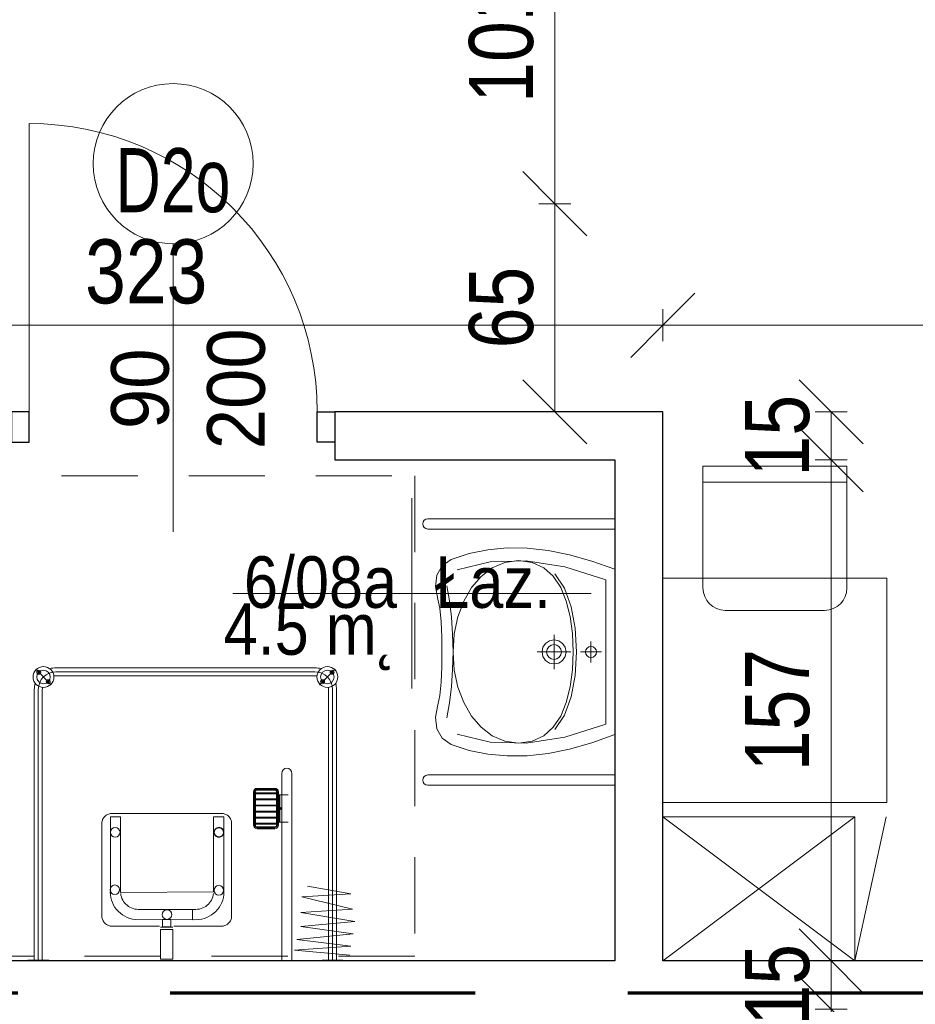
# Model space of a CAD drawing. Header units: centimetres. Extents: x -1631 to 1829, y -257 to 3158.
# Tile 79 of 129: x 664 to 944, y 1002 to 1310. Entities that reach past the tile are written whole.
import ezdxf

# ---------------------------------------------------------------- set-up
doc = ezdxf.new("R2010")
doc.units = ezdxf.units.CM
doc.linetypes.add('Długa kreska', pattern=[142.875, 95.25, -47.625])
doc.linetypes.add('Ponad', pattern=[39.688, 23.813, -15.875])
for name, color, linetype, lineweight in [('A-ANNO-DIMS', 211, 'Continuous', 13), ('A-ANNO-DIMS-100', 211, 'Continuous', 13), ('A-ANNO-NOTE', 131, 'Continuous', 9), ('A-AREA-IDEN', 2, 'Continuous', 13), ('A-DETL', 90, 'Continuous', 9), ('A-DETL-GENF', 92, 'Continuous', 9), ('A-DETL-MEDM', 33, 'Continuous', 13), ('A-DOOR', 31, 'Continuous', 13), ('A-FLOR-OVHD', 1, 'Ponad', 9), ('A-WALL', 113, 'Continuous', 13), ('I-FURN', 30, 'Continuous', 9), ('P-SANR-FIXT', 6, 'Continuous', 9)]:
    doc.layers.add(name, color=color, linetype=linetype, lineweight=lineweight)
doc.styles.add('Arial', font='arial.ttf', dxfattribs={"width": 0.9, "height": 18})
doc.styles.add('Arial Narrow_5', font='ARIALN.TTF', dxfattribs={"height": 20})
doc.styles.add('Arial_1', font='arial.ttf', dxfattribs={"width": 0.7, "height": 20})
doc.styles.add('Arial_11', font='arial.ttf', dxfattribs={"width": 0.85, "height": 23})
doc.dimstyles.new('Diagonal_1_100__0__wewnętrzne', dxfattribs={"dimscale": 30.48, "dimtxt": 20.468619, "dimasz": 0.656168, "dimexe": 0.164042, "dimexo": 0.0625, "dimgap": 0.032808, "dimtad": 1, "dimdec": 0, "dimdsep": 46, "dimtxsty": 'Arial Narrow_5', "dimblk1": 'OBLIQUE', "dimblk2": 'OBLIQUE', "dimsah": 1, "dimcen": 0.09, "dimazin": 0, "dimtfac": 1, "dimtdec": 4, "dimtix": 1, "dimtmove": 0, "dimatfit": 3, "dimfxl": 0.164042, "dimfxlon": 1, "dimtvp": 1, "dimtolj": 1, "dimtzin": 0, "dimarcsym": 2})
doc.dimstyles.new('Diagonal_1_100__0__wewnętrzne_2', dxfattribs={"dimscale": 30.48, "dimtxt": 20.468619, "dimasz": 0.656168, "dimexe": 0.164042, "dimexo": 0.0625, "dimgap": 0.032808, "dimtad": 1, "dimdec": 0, "dimdsep": 46, "dimtxsty": 'Arial Narrow_5', "dimblk1": 'OBLIQUE', "dimblk2": 'OBLIQUE', "dimsah": 1, "dimcen": 0.09, "dimazin": 0, "dimtfac": 1, "dimtdec": 4, "dimtix": 1, "dimtmove": 2, "dimatfit": 3, "dimfxl": 0.164042, "dimfxlon": 1, "dimtvp": 1, "dimtolj": 1, "dimtzin": 0, "dimarcsym": 2})

# ---------------------------------------------------------------- blocks, each defined once
blk = doc.blocks.new('Blat - Blat-V1-6_piętro IV __13_80 m_ - stan projektowany')
at = {"layer": 'I-FURN'}
for p, q in [((70, 70), (0, 70)), ((70, 0), (70, 70)), ((0, 0), (70, 0))]:
    blk.add_line(p, q, dxfattribs=at)
blk = doc.blocks.new('DRZWI 1S - automatyczna etykieta - Drzwi 90 _łazienkowe_-2364283-6_piętro IV __13_80 m_ - stan projektowany')
at = {"layer": 'A-DETL-GENF'}
for p, q in [((-50.5, 2), (-45, 2)), ((-50.5, -7.5), (-50.5, 2)), ((-45, 2), (-45, -7.5)), ((45, 2), (50.5, 2)), ((45, -7.5), (45, 2)), ((50.5, 2), (50.5, -7.5)), ((-45, -7.5), (-50.5, -7.5)), ((50.5, -7.5), (45, -7.5))]:
    blk.add_line(p, q, dxfattribs=at)
at = {"layer": 'A-DETL-MEDM', "lineweight": 25}
for p, q in [((-50.5, -7.5), (-50.5, 2)), ((-50.5, 2), (-45, 2)), ((-45, 2), (-45, -7.5)), ((45, 2), (45, -7.5)), ((50.5, 2), (45, 2)), ((50.5, -7.5), (50.5, 2)), ((-45, -7.5), (-50.5, -7.5)), ((45, -7.5), (50.5, -7.5))]:
    blk.add_line(p, q, dxfattribs=at)
at = {"layer": 'A-DOOR'}
blk.add_line((45, -7.5), (45, -97.5), dxfattribs=at)
blk.add_arc((45, -7.5), 90, 180, 270, dxfattribs=at)
blk = doc.blocks.new('brodzik natryskowy dla N - Type 1-2359079-6_piętro IV __13_80 m_ - stan projektowany')
at = {"layer": 'P-SANR-FIXT'}
for p, q in [((-42.55, -7.8), (-42.55, -7.5)), ((-36.05, -7.8), (-42.55, -7.8)), ((-40.55, -7.8), (-40.55, -92.3)), ((-39.3, -7.5), (-39.3, -92.3)), ((-38.05, -7.8), (-38.05, -92.3)), ((-36.05, -7.5), (-36.05, -7.8)), ((-26.61, -7.7), (-26.61, -66.1)), ((-23.41, -66.1), (-23.41, -7.7)), ((14.45, -8.02), (10.54, -8.02)), ((10.54, -8.02), (10.54, -17.29)), ((14.45, -8.02), (14.45, -17.29)), ((49.36, -7.8), (49.36, -7.5)), ((55.86, -7.8), (49.36, -7.8)), ((51.36, -7.8), (51.36, -92.3)), ((52.61, -7.5), (52.61, -92.5)), ((53.86, -7.8), (53.86, -92.3)), ((55.86, -7.5), (55.86, -7.8)), ((-27.37, -10.89), (-44.99, -12.17)), ((-44.99, -12.17), (-28.14, -14.21)), ((-44.73, -9.36), (-27.37, -10.89)), ((-28.14, -14.21), (-45.75, -16)), ((-29.41, -18.3), (-46.26, -19.83)), ((-45.75, -16), (-29.41, -18.3)), ((-5.39, -18.45), (-5.66, -18.53)), ((-5.12, -18.4), (-5.39, -18.45)), ((-4.84, -18.38), (-5.12, -18.4)), ((10.32, -18.38), (-4.84, -18.38)), ((10.54, -17.29), (14.45, -17.29)), ((14.44, -18.04), (10.55, -18.01)), ((13.8, -18.17), (11.19, -18.17)), ((11.19, -18.17), (11.19, -20.44)), ((13.8, -20.44), (13.8, -18.17)), ((30.14, -18.38), (14.73, -18.38)), ((30.36, -18.45), (30.1, -18.4)), ((30.62, -18.53), (30.14, -18.38)), ((-46.26, -19.83), (-29.41, -22.64)), ((-7.7, -20.78), (-7.74, -21.05)), ((-7.74, -21.05), (-7.74, -50.59)), ((-7.62, -20.51), (-7.7, -20.78)), ((-7.51, -20.25), (-7.62, -20.51)), ((-7.38, -20), (-7.51, -20.25)), ((-7.23, -19.75), (-7.38, -20)), ((-7.05, -19.52), (-7.23, -19.75)), ((-6.85, -19.31), (-7.05, -19.52)), ((-6.64, -19.11), (-6.85, -19.31)), ((-6.41, -18.93), (-6.64, -19.11)), ((-6.17, -18.77), (-6.41, -18.93)), ((-5.92, -18.64), (-6.17, -18.77)), ((-5.66, -18.53), (-5.92, -18.64)), ((-1.53, -21.88), (-0.81, -21.45)), ((-0.81, -21.45), (-0.05, -21.08)), ((-0.05, -21.08), (0.75, -20.79)), ((0.75, -20.79), (1.58, -20.57)), ((1.58, -20.57), (2.44, -20.44)), ((2.44, -20.44), (4.41, -20.39)), ((22.33, -20.44), (3.78, -20.39)), ((4.41, -20.39), (4.41, -23.62)), ((11.19, -20.44), (13.8, -20.44)), ((23.2, -20.57), (22.33, -20.44)), ((24.03, -20.79), (23.2, -20.57)), ((24.83, -21.08), (24.03, -20.79)), ((25.59, -21.45), (24.83, -21.08)), ((26.31, -21.88), (25.59, -21.45)), ((30.87, -18.64), (30.62, -18.53)), ((31.12, -18.78), (30.87, -18.64)), ((31.36, -18.94), (31.12, -18.78)), ((31.59, -19.12), (31.36, -18.94)), ((31.81, -19.32), (31.59, -19.12)), ((32.01, -19.54), (31.81, -19.32)), ((32.19, -19.77), (32.01, -19.54)), ((32.35, -20.02), (32.19, -19.77)), ((32.49, -20.27), (32.35, -20.02)), ((32.6, -20.54), (32.49, -20.27)), ((32.68, -20.81), (32.6, -20.54)), ((32.74, -21.08), (32.68, -20.81)), ((32.74, -21.36), (32.74, -21.08)), ((32.74, -50.88), (32.74, -21.36)), ((-29.41, -22.64), (-45.5, -23.66)), ((-45.5, -23.66), (-29.67, -27.5)), ((-4.32, -24.95), (-3.88, -24.24)), ((-3.88, -24.24), (-3.38, -23.57)), ((-3.38, -23.57), (-2.82, -22.95)), ((-2.82, -22.95), (-2.2, -22.39)), ((-2.2, -22.39), (-1.53, -21.88)), ((0.31, -24.56), (-0.12, -24.88)), ((0.76, -24.29), (0.31, -24.56)), ((1.25, -24.05), (0.76, -24.29)), ((1.76, -23.86), (1.25, -24.05)), ((2.29, -23.73), (1.76, -23.86)), ((2.84, -23.64), (2.29, -23.73)), ((3.4, -23.61), (2.84, -23.64)), ((4.41, -23.62), (3.4, -23.61)), ((3.78, -23.62), (21.37, -23.62)), ((21.37, -23.62), (21.94, -23.64)), ((21.94, -23.64), (22.49, -23.73)), ((22.49, -23.73), (23.02, -23.86)), ((23.02, -23.86), (23.53, -24.05)), ((23.53, -24.05), (24.01, -24.29)), ((24.01, -24.29), (24.47, -24.56)), ((24.47, -24.56), (24.89, -24.88)), ((26.98, -22.39), (26.31, -21.88)), ((27.59, -22.95), (26.98, -22.39)), ((28.16, -23.57), (27.59, -22.95)), ((28.66, -24.24), (28.16, -23.57)), ((29.09, -24.95), (28.66, -24.24)), ((-29.67, -27.5), (-44.99, -28.52)), ((-5.32, -28.21), (-5.19, -27.35)), ((-5.19, -27.35), (-4.98, -26.51)), ((-4.98, -26.51), (-4.68, -25.72)), ((-4.68, -25.72), (-4.32, -24.95)), ((-1.89, -27.51), (-2.03, -28.05)), ((-1.71, -27.01), (-1.89, -27.51)), ((-1.47, -26.52), (-1.71, -27.01)), ((-1.19, -26.06), (-1.47, -26.52)), ((-0.87, -25.64), (-1.19, -26.06)), ((-0.51, -25.24), (-0.87, -25.64)), ((-0.12, -24.88), (-0.51, -25.24)), ((24.89, -24.88), (25.29, -25.24)), ((25.29, -25.24), (25.65, -25.64)), ((25.65, -25.64), (25.96, -26.06)), ((25.96, -26.06), (26.24, -26.52)), ((26.24, -26.52), (26.48, -27.01)), ((26.48, -27.01), (26.66, -27.51)), ((26.66, -27.51), (26.8, -28.05)), ((29.46, -25.72), (29.09, -24.95)), ((29.75, -26.51), (29.46, -25.72)), ((29.97, -27.35), (29.75, -26.51)), ((30.1, -28.21), (29.97, -27.35)), ((-44.99, -28.52), (-31.46, -30.82)), ((-5.37, -29.1), (-5.32, -28.21)), ((-5.29, -52.53), (-5.37, -29.1)), ((26.92, -28.93), (-2.15, -29.13)), ((-2.15, -29.13), (-2.15, -52.53)), ((-2.03, -28.05), (-2.11, -28.6)), ((26.8, -28.05), (26.88, -28.6)), ((26.92, -52.53), (26.92, -28.93)), ((30.07, -29.13), (30.07, -52.53)), ((30.15, -29.1), (30.1, -28.21)), ((-21.31, -48.8), (-15.71, -48.8)), ((-21.31, -49.1), (-15.71, -49.1)), ((-5.23, -47.5), (-5.24, -47.65)), ((-5.24, -47.65), (-5.23, -47.79)), ((-5.21, -47.35), (-5.23, -47.5)), ((-5.23, -47.79), (-5.21, -47.94)), ((-5.18, -47.21), (-5.21, -47.35)), ((-5.21, -47.94), (-5.18, -48.08)), ((-5.13, -47.08), (-5.18, -47.21)), ((-5.18, -48.08), (-5.13, -48.21)), ((-5.07, -46.95), (-5.13, -47.08)), ((-5.13, -48.21), (-5.07, -48.34)), ((-4.99, -46.83), (-5.07, -46.95)), ((-5.07, -48.34), (-4.99, -48.46)), ((-4.91, -46.71), (-4.99, -46.83)), ((-4.99, -48.46), (-4.91, -48.58)), ((-4.81, -46.61), (-4.91, -46.71)), ((-4.91, -48.58), (-4.81, -48.68)), ((-4.71, -46.52), (-4.81, -46.61)), ((-4.81, -48.68), (-4.71, -48.77)), ((-4.6, -46.43), (-4.71, -46.52)), ((-4.71, -48.77), (-4.6, -48.86)), ((-4.48, -46.36), (-4.6, -46.43)), ((-4.6, -48.86), (-4.48, -48.93)), ((-4.35, -46.3), (-4.48, -46.36)), ((-4.48, -48.93), (-4.35, -48.99)), ((-4.21, -46.25), (-4.35, -46.3)), ((-4.35, -48.99), (-4.21, -49.04)), ((-4.07, -46.21), (-4.21, -46.25)), ((-4.21, -49.04), (-4.07, -49.08)), ((-3.93, -46.19), (-4.07, -46.21)), ((-4.07, -49.08), (-3.93, -49.1)), ((-3.78, -46.18), (-3.93, -46.19)), ((-3.93, -49.1), (-3.78, -49.11)), ((-3.78, -49.11), (-3.63, -49.1)), ((-3.48, -46.21), (-3.63, -46.19)), ((-3.63, -49.1), (-3.48, -49.08)), ((-3.34, -46.25), (-3.48, -46.21)), ((-3.48, -49.08), (-3.34, -49.04)), ((-3.21, -46.3), (-3.34, -46.25)), ((-3.34, -49.04), (-3.21, -48.99)), ((-3.08, -46.36), (-3.21, -46.3)), ((-3.21, -48.99), (-3.08, -48.93)), ((-2.96, -46.43), (-3.08, -46.36)), ((-3.08, -48.93), (-2.96, -48.86)), ((-2.85, -46.52), (-2.96, -46.43)), ((-2.96, -48.86), (-2.85, -48.77)), ((-2.74, -46.61), (-2.85, -46.52)), ((-2.85, -48.77), (-2.74, -48.68)), ((-2.65, -46.71), (-2.74, -46.61)), ((-2.74, -48.68), (-2.65, -48.58)), ((-2.56, -46.83), (-2.65, -46.71)), ((-2.65, -48.58), (-2.56, -48.46)), ((-2.49, -46.95), (-2.56, -46.83)), ((-2.56, -48.46), (-2.49, -48.34)), ((-2.43, -47.08), (-2.49, -46.95)), ((-2.49, -48.34), (-2.43, -48.21)), ((-2.38, -47.21), (-2.43, -47.08)), ((-2.43, -48.21), (-2.38, -48.08)), ((-2.34, -47.35), (-2.38, -47.21)), ((-2.38, -48.08), (-2.34, -47.94)), ((-2.32, -47.5), (-2.34, -47.35)), ((-2.34, -47.94), (-2.32, -47.79)), ((-2.31, -47.65), (-2.32, -47.5)), ((-2.32, -47.79), (-2.31, -47.65)), ((-22.41, -50.85), (-25.41, -50.85)), ((-22.81, -59.35), (-22.81, -50.85)), ((-22.61, -59.35), (-22.61, -50.85)), ((-22.41, -60.3), (-22.41, -49.9)), ((-22.11, -60.3), (-22.11, -49.9)), ((-21.81, -60.3), (-21.81, -49.9)), ((-21.81, -50.2), (-15.21, -50.2)), ((-21.81, -50.5), (-15.21, -50.5)), ((-21.81, -52.1), (-15.21, -52.1)), ((-21.31, -49.4), (-15.71, -49.4)), ((-15.21, -49.9), (-15.21, -60.3)), ((-14.91, -49.9), (-14.91, -60.3)), ((-14.61, -49.9), (-14.61, -60.3)), ((-7.74, -50.59), (-7.74, -50.87)), ((-7.74, -50.87), (-7.7, -51.14)), ((-7.7, -51.14), (-7.62, -51.41)), ((-7.62, -51.41), (-7.52, -51.68)), ((-7.52, -51.68), (-7.4, -51.93)), ((-7.4, -51.93), (-7.25, -52.17)), ((-7.25, -52.17), (-7.07, -52.4)), ((32.05, -52.43), (32.22, -52.21)), ((32.22, -52.21), (32.38, -51.96)), ((32.38, -51.96), (32.51, -51.71)), ((32.51, -51.71), (32.61, -51.44)), ((32.61, -51.44), (32.69, -51.17)), ((32.69, -51.17), (32.74, -50.88)), ((-21.81, -52.4), (-15.21, -52.4)), ((-21.81, -54), (-15.21, -54)), ((-21.81, -54.3), (-15.21, -54.3)), ((-7.07, -52.4), (-6.88, -52.61)), ((-6.88, -52.61), (-6.67, -52.81)), ((-6.67, -52.81), (-6.44, -52.99)), ((-6.44, -52.99), (-6.2, -53.14)), ((-6.2, -53.14), (-5.95, -53.27)), ((-5.95, -53.27), (-5.69, -53.38)), ((-5.69, -53.38), (-5.41, -53.46)), ((-5.41, -53.46), (-5.13, -53.51)), ((-2.15, -52.53), (-5.29, -52.53)), ((-5.13, -53.51), (29.82, -53.51)), ((26.92, -52.53), (30.07, -52.53)), ((29.82, -53.51), (30.1, -53.51)), ((30.1, -53.51), (30.38, -53.46)), ((30.38, -53.46), (30.65, -53.39)), ((30.65, -53.39), (30.92, -53.28)), ((30.92, -53.28), (31.17, -53.16)), ((31.17, -53.16), (31.41, -53.01)), ((31.41, -53.01), (31.64, -52.84)), ((31.64, -52.84), (31.85, -52.64)), ((31.85, -52.64), (32.05, -52.43)), ((-21.81, -55.9), (-15.21, -55.9)), ((-21.81, -56.2), (-15.21, -56.2)), ((-21.81, -57.8), (-15.21, -57.8)), ((-21.81, -58.1), (-15.21, -58.1)), ((-22.41, -59.35), (-25.41, -59.35)), ((-21.81, -59.7), (-15.21, -59.7)), ((-21.81, -60), (-15.21, -60)), ((-15.71, -60.8), (-21.31, -60.8)), ((-15.71, -61.1), (-21.31, -61.1)), ((-15.71, -61.4), (-21.31, -61.4)), ((-35.25, -93.75), (-40.13, -98.63)), ((48.56, -93.75), (53.43, -98.63)), ((47.11, -96.55), (-33.8, -96.55)), ((-33.8, -97.8), (47.11, -97.8)), ((47.11, -99.05), (-33.8, -99.05))]:
    blk.add_line(p, q, dxfattribs=at)
for centre, radius in [((12.42, -22), 1.5), ((-3.77, -29.55), 1.5), ((28.71, -29.74), 1.5), ((-3.85, -47.74), 1.5), ((28.59, -47.68), 1.5), ((-37.69, -96.19), 3.25), ((-37.69, -96.19), 2.1), ((-36.21, -94.7), 0.62), ((-36.21, -94.7), 0.32), ((51, -96.19), 3.25), ((49.51, -94.7), 0.62), ((51, -96.19), 2.1), ((49.51, -94.7), 0.32), ((-39.18, -97.67), 0.62), ((-39.18, -97.67), 0.32), ((52.48, -97.67), 0.62), ((52.48, -97.67), 0.32)]:
    blk.add_circle(centre, radius, dxfattribs=at)
for centre, radius, start, end in [((-21.31, -49.9), 1.1, 90, 180), ((-21.31, -49.9), 0.8, 90, 180), ((-15.71, -49.9), 1.1, 360, 90), ((-15.71, -49.9), 0.8, 360, 90), ((-21.31, -49.9), 0.5, 90, 180), ((-15.71, -49.9), 0.5, 360, 90), ((-21.31, -60.3), 1.1, 180, 270), ((-21.31, -60.3), 0.8, 180, 270), ((-21.31, -60.3), 0.5, 180, 270), ((-15.71, -60.3), 0.5, 270, 360), ((-15.71, -60.3), 0.8, 270, 360), ((-15.71, -60.3), 1.1, 270, 360), ((-25.01, -66.1), 1.6, 180, 360), ((-33.8, -92.3), 6.75, 180, 196.4965), ((-33.8, -92.3), 5.5, 180, 270), ((-33.8, -92.3), 4.25, 180, 188.8511), ((47.11, -92.3), 5.5, 270, 360), ((47.11, -92.3), 4.25, 351.1489, 360), ((47.11, -92.3), 6.75, 343.5035, 360), ((-33.8, -92.3), 4.25, 261.1489, 270), ((47.11, -92.3), 4.25, 270, 278.8511), ((-33.8, -92.3), 6.75, 253.5035, 270), ((47.11, -92.3), 6.75, 270, 286.4965)]:
    blk.add_arc(centre, radius, start, end, dxfattribs=at)
blk.add_ellipse((-23.14, -55.1), major_axis=(0, 0.325), ratio=0.224951, dxfattribs=at)
blk = doc.blocks.new('umywalka dla N_65x56 koło - Type 1-2359175-6_piętro IV __13_80 m_ - stan projektowany')
at = {"layer": 'P-SANR-FIXT'}
for p, q in [((-29.1, -65.9), (-29.1, -7.5)), ((-25.9, -65.9), (-25.9, -7.5)), ((-15.89, -14.7), (-13.31, -7.5)), ((38.31, -7.5), (40.89, -14.7)), ((50.9, -65.9), (50.9, -7.5)), ((54.1, -7.5), (54.1, -65.9)), ((-14.09, -23.15), (-10.01, -10.3)), ((-10.01, -10.3), (12.5, -10.3)), ((12.5, -10.3), (35.01, -10.3)), ((12.5, -18.23), (12.5, -11.72)), ((35.01, -10.3), (39.09, -23.15)), ((-17.85, -21.67), (-15.89, -14.7)), ((15.75, -14.98), (9.25, -14.98)), ((10.89, -14.3), (10.75, -14.98)), ((10.75, -14.98), (10.89, -15.66)), ((11.26, -13.74), (10.89, -14.3)), ((11.82, -13.36), (11.26, -13.74)), ((12.5, -13.22), (11.82, -13.36)), ((13.18, -13.36), (12.5, -13.22)), ((13.74, -13.74), (13.18, -13.36)), ((14.11, -14.3), (13.74, -13.74)), ((14.25, -14.98), (14.11, -14.3)), ((14.11, -15.66), (14.25, -14.98)), ((40.89, -14.7), (42.85, -21.67)), ((10.89, -15.66), (11.26, -16.21)), ((11.26, -16.21), (11.82, -16.59)), ((11.82, -16.59), (12.5, -16.73)), ((12.5, -16.73), (13.18, -16.59)), ((13.18, -16.59), (13.74, -16.21)), ((13.74, -16.21), (14.11, -15.66)), ((-1.64, -21.13), (-7.38, -23.21)), ((-3.39, -22.67), (1.45, -21.46)), ((5.06, -19.92), (-1.64, -21.13)), ((1.45, -21.46), (6.76, -20.76)), ((12.43, -19.54), (5.06, -19.92)), ((6.76, -20.76), (12.43, -20.54)), ((19.81, -19.92), (12.43, -19.54)), ((12.43, -20.54), (18.1, -20.76)), ((12.5, -31.76), (12.5, -21.26)), ((18.1, -20.76), (23.42, -21.46)), ((26.51, -21.13), (19.81, -19.92)), ((23.42, -21.46), (28.26, -22.67)), ((32.25, -23.21), (26.51, -21.13)), ((-19.18, -28.39), (-17.85, -21.67)), ((-15.95, -35.24), (-14.09, -23.15)), ((-7.38, -23.21), (-11.89, -26.24)), ((-11.14, -26.76), (-7.63, -24.42)), ((-7.63, -24.42), (-3.39, -22.67)), ((9.85, -23.86), (9.04, -25.06)), ((11.04, -23.06), (9.85, -23.86)), ((11.61, -24.39), (10.87, -24.89)), ((12.5, -22.76), (11.04, -23.06)), ((12.5, -24.21), (11.61, -24.39)), ((13.96, -23.06), (12.5, -22.76)), ((13.39, -24.39), (12.5, -24.21)), ((14.13, -24.89), (13.39, -24.39)), ((15.15, -23.86), (13.96, -23.06)), ((15.96, -25.06), (15.15, -23.86)), ((28.26, -22.67), (32.5, -24.42)), ((36.76, -26.24), (32.25, -23.21)), ((32.5, -24.42), (36.01, -26.76)), ((39.09, -23.15), (40.95, -35.24)), ((42.85, -21.67), (44.18, -28.39)), ((-13.8, -29.72), (-11.14, -26.76)), ((7.16, -26.51), (17.84, -26.51)), ((9.04, -25.06), (8.75, -26.51)), ((8.75, -26.51), (9.04, -27.97)), ((10.38, -25.62), (10.2, -26.51)), ((10.2, -26.51), (10.38, -27.41)), ((10.87, -24.89), (10.38, -25.62)), ((10.38, -27.41), (10.87, -28.14)), ((14.62, -25.62), (14.13, -24.89)), ((14.13, -28.14), (14.62, -27.41)), ((14.8, -26.51), (14.62, -25.62)), ((14.62, -27.41), (14.8, -26.51)), ((16.25, -26.51), (15.96, -25.06)), ((15.96, -27.97), (16.25, -26.51)), ((36.01, -26.76), (38.67, -29.72)), ((-19.89, -34.88), (-19.18, -28.39)), ((-15.49, -33.33), (-13.8, -29.72)), ((9.04, -27.97), (9.85, -29.16)), ((9.85, -29.16), (11.04, -29.97)), ((10.87, -28.14), (11.61, -28.63)), ((11.04, -29.97), (12.5, -30.26)), ((11.61, -28.63), (12.5, -28.81)), ((12.5, -28.81), (13.39, -28.63)), ((12.5, -30.26), (13.96, -29.97)), ((13.39, -28.63), (14.13, -28.14)), ((13.96, -29.97), (15.15, -29.16)), ((15.15, -29.16), (15.96, -27.97)), ((38.67, -29.72), (40.36, -33.33)), ((44.18, -28.39), (44.89, -34.88)), ((-16.08, -37.64), (-15.49, -33.33)), ((40.36, -33.33), (40.95, -37.64)), ((-19.97, -41.14), (-19.89, -34.88)), ((-15.64, -46.48), (-15.95, -35.24)), ((40.95, -35.24), (40.64, -46.48)), ((44.89, -34.88), (44.97, -41.14)), ((-15.49, -41.92), (-16.08, -37.64)), ((40.95, -37.64), (40.36, -41.92)), ((-19.42, -47.19), (-19.97, -41.14)), ((-13.79, -45.83), (-15.49, -41.92)), ((40.36, -41.92), (38.68, -45.83)), ((44.97, -41.14), (44.42, -47.19)), ((-11.11, -49.31), (-13.79, -45.83)), ((38.68, -45.83), (36.03, -49.31)), ((-18.22, -53.01), (-19.42, -47.19)), ((-13.17, -56.78), (-15.64, -46.48)), ((40.64, -46.48), (38.17, -56.78)), ((44.42, -47.19), (43.22, -53.01)), ((-7.59, -52.29), (-11.11, -49.31)), ((36.03, -49.31), (32.54, -52.29)), ((-16.38, -58.62), (-18.22, -53.01)), ((-3.33, -54.72), (-7.59, -52.29)), ((1.52, -56.54), (-3.33, -54.72)), ((28.31, -54.72), (23.49, -56.54)), ((32.54, -52.29), (28.31, -54.72)), ((43.22, -53.01), (41.38, -58.62)), ((6.84, -57.67), (1.52, -56.54)), ((1.64, -58.58), (6.99, -58.24)), ((12.52, -58.06), (6.84, -57.67)), ((6.99, -58.24), (12.48, -58.02)), ((12.48, -58.02), (17.98, -58.24)), ((18.18, -57.67), (12.52, -58.06)), ((17.98, -58.24), (23.33, -58.58)), ((23.49, -56.54), (18.18, -57.67)), ((-14.43, -61.47), (-16.38, -58.62)), ((-11.49, -63.08), (-14.43, -61.47)), ((-8.14, -60.01), (-3.44, -59.13)), ((-3.44, -59.13), (1.64, -58.58)), ((23.33, -58.58), (28.41, -59.13)), ((28.41, -59.13), (33.11, -60.01)), ((39.43, -61.47), (36.49, -63.08)), ((41.38, -58.62), (39.43, -61.47)), ((-7.9, -63.51), (-11.49, -63.08)), ((-3.96, -62.78), (-7.9, -63.51)), ((-1.14, -62.22), (-3.96, -62.78)), ((3.08, -61.79), (-1.14, -62.22)), ((7.9, -61.54), (3.08, -61.79)), ((12.5, -61.51), (7.9, -61.54)), ((17.1, -61.54), (12.5, -61.51)), ((21.92, -61.79), (17.1, -61.54)), ((26.14, -62.22), (21.92, -61.79)), ((28.96, -62.78), (26.14, -62.22)), ((32.9, -63.51), (28.96, -62.78)), ((36.49, -63.08), (32.9, -63.51))]:
    blk.add_line(p, q, dxfattribs=at)
for centre in [(-27.5, -65.9), (52.5, -65.9)]:
    blk.add_arc(centre, 1.6, 180, 0, dxfattribs=at)
blk = doc.blocks.new('krzesło - krzesło-823058-6_piętro IV __13_80 m_ - stan projektowany')
at = {"layer": 'I-FURN'}
for p, q in [((-22.5, 22.5), (-22.5, -15.5)), ((22.5, 22.5), (-22.5, 22.5)), ((22.5, -15.5), (22.5, 22.5)), ((22.5, 17.5), (-22.5, 17.5)), ((-15.5, -22.5), (15.5, -22.5))]:
    blk.add_line(p, q, dxfattribs=at)
for centre, start, end in [((-15.5, -15.5), 180, 270), ((15.5, -15.5), 270, 0)]:
    blk.add_arc(centre, 7, start, end, dxfattribs=at)
blk = doc.blocks.new('szafka szatniowa - szafki bez siedziska-1348991-6_piętro IV __13_80 m_ - stan projektowany')
at = {"layer": 'I-FURN'}
for p, q in [((22.5, 0), (-22.5, -60)), ((22.5, -60), (-22.5, 0)), ((22.5, -60), (22.5, 0)), ((-22.5, -60), (22.5, -69.71)), ((-22.5, -60), (22.5, -60))]:
    blk.add_line(p, q, dxfattribs=at)
blk = doc.blocks.new('DIMBLOCK62-6_piętro IV __13_80 m_ - stan projektowany')
at = {"layer": 'A-ANNO-DIMS-100', "transparency": 16777216}
for p, q in [((917.9, 1000.83), (907.9, 1010.83)), ((912.9, 1000.83), (922.9, 1000.83)), ((917.9, 1000.83), (912.9, 1000.83)), ((917.9, 800.83), (917.9, 1000.83)), ((917.9, 1000.83), (927.9, 990.83)), ((917.9, 800.83), (907.9, 810.83)), ((912.9, 800.83), (922.9, 800.83)), ((917.9, 800.83), (912.9, 800.83)), ((917.9, 800.83), (927.9, 790.83))]:
    blk.add_line(p, q, dxfattribs=at)
at = {"layer": 'A-ANNO-DIMS-100', "color": 0, "transparency": 16777216, "insert": (891.05, 901.47), "char_height": 20, "width": 45.6158, "attachment_point": 1, "rotation": 90, "line_spacing_factor": 0.974696, "style": 'Arial Narrow_5'}
blk.add_mtext('200', dxfattribs=at)
blk = doc.blocks.new('_Oblique')
at = {"color": 0, "linetype": 'ByBlock', "lineweight": -2}
blk.add_line((-0.5, -0.5), (0.5, 0.5), dxfattribs=at)
blk = doc.blocks.new('DIMBLOCK63-6_piętro IV __13_80 m_ - stan projektowany')
at = {"layer": 'A-ANNO-DIMS-100', "transparency": 16777216}
for p, q in [((917.9, 1015.83), (907.9, 1025.83)), ((912.9, 1015.83), (922.9, 1015.83)), ((917.9, 1015.83), (912.9, 1015.83)), ((917.9, 1000.83), (917.9, 1015.83)), ((917.9, 1015.83), (927.9, 1005.83)), ((917.9, 1000.83), (907.9, 1010.83)), ((912.9, 1000.83), (922.9, 1000.83)), ((917.9, 1000.83), (912.9, 1000.83)), ((917.9, 1000.83), (927.9, 990.83))]:
    blk.add_line(p, q, dxfattribs=at)
at = {"layer": 'A-ANNO-DIMS-100', "color": 0, "transparency": 16777216, "insert": (891.05, 995.65), "char_height": 20, "width": 30.4105, "attachment_point": 1, "rotation": 90, "line_spacing_factor": 0.974696, "style": 'Arial Narrow_5'}
blk.add_mtext('15', dxfattribs=at)
blk = doc.blocks.new('DIMBLOCK64-6_piętro IV __13_80 m_ - stan projektowany')
at = {"layer": 'A-ANNO-DIMS-100', "transparency": 16777216}
for p, q in [((917.9, 1172.33), (907.9, 1182.33)), ((912.9, 1172.33), (922.9, 1172.33)), ((917.9, 1172.33), (912.9, 1172.33)), ((917.9, 1015.83), (917.9, 1172.33)), ((917.9, 1172.33), (927.9, 1162.33)), ((917.9, 1015.83), (907.9, 1025.83)), ((912.9, 1015.83), (922.9, 1015.83)), ((917.9, 1015.83), (912.9, 1015.83)), ((917.9, 1015.83), (927.9, 1005.83))]:
    blk.add_line(p, q, dxfattribs=at)
at = {"layer": 'A-ANNO-DIMS-100', "color": 0, "transparency": 16777216, "insert": (891.05, 1075.07), "char_height": 20, "width": 45.6158, "attachment_point": 1, "rotation": 90, "line_spacing_factor": 0.974696, "style": 'Arial Narrow_5'}
blk.add_mtext('157', dxfattribs=at)
blk = doc.blocks.new('DIMBLOCK65-6_piętro IV __13_80 m_ - stan projektowany')
at = {"layer": 'A-ANNO-DIMS-100', "transparency": 16777216}
for p, q in [((917.9, 1187.33), (907.9, 1197.33)), ((912.9, 1187.33), (922.9, 1187.33)), ((917.9, 1187.33), (912.9, 1187.33)), ((917.9, 1172.33), (917.9, 1187.33)), ((917.9, 1187.33), (927.9, 1177.33)), ((917.9, 1172.33), (907.9, 1182.33)), ((912.9, 1172.33), (922.9, 1172.33)), ((917.9, 1172.33), (912.9, 1172.33)), ((917.9, 1172.33), (927.9, 1162.33))]:
    blk.add_line(p, q, dxfattribs=at)
at = {"layer": 'A-ANNO-DIMS-100', "color": 0, "transparency": 16777216, "insert": (891.05, 1167.15), "char_height": 20, "width": 30.4105, "attachment_point": 1, "rotation": 90, "line_spacing_factor": 0.974696, "style": 'Arial Narrow_5'}
blk.add_mtext('15', dxfattribs=at)
blk = doc.blocks.new('DIMBLOCK71-6_piętro IV __13_80 m_ - stan projektowany')
at = {"layer": 'A-ANNO-DIMS-100', "transparency": 16777216}
for p, q in [((831.65, 1252.33), (821.65, 1262.33)), ((826.65, 1252.33), (836.65, 1252.33)), ((831.65, 1252.33), (826.65, 1252.33)), ((831.65, 1187.33), (831.65, 1252.33)), ((831.65, 1252.33), (841.65, 1242.33)), ((831.65, 1187.33), (821.65, 1197.33)), ((826.65, 1187.33), (836.65, 1187.33)), ((831.65, 1187.33), (826.65, 1187.33)), ((831.65, 1187.33), (841.65, 1177.33))]:
    blk.add_line(p, q, dxfattribs=at)
at = {"layer": 'A-ANNO-DIMS-100', "color": 0, "transparency": 16777216, "insert": (804.8, 1207.15), "char_height": 20, "width": 30.4105, "attachment_point": 1, "rotation": 90, "line_spacing_factor": 0.974696, "style": 'Arial Narrow_5'}
blk.add_mtext('65', dxfattribs=at)
blk = doc.blocks.new('DIMBLOCK72-6_piętro IV __13_80 m_ - stan projektowany')
at = {"layer": 'A-ANNO-DIMS-100', "transparency": 16777216}
for p, q in [((831.65, 1353.33), (821.65, 1363.33)), ((826.65, 1353.33), (836.65, 1353.33)), ((831.65, 1353.33), (826.65, 1353.33)), ((831.65, 1252.33), (831.65, 1353.33)), ((831.65, 1353.33), (841.65, 1343.33)), ((831.65, 1252.33), (821.65, 1262.33)), ((826.65, 1252.33), (836.65, 1252.33)), ((831.65, 1252.33), (826.65, 1252.33)), ((831.65, 1252.33), (841.65, 1242.33))]:
    blk.add_line(p, q, dxfattribs=at)
at = {"layer": 'A-ANNO-DIMS-100', "color": 0, "transparency": 16777216, "insert": (804.8, 1283.82), "char_height": 20, "width": 45.6158, "attachment_point": 1, "rotation": 90, "line_spacing_factor": 0.974696, "style": 'Arial Narrow_5'}
blk.add_mtext('101', dxfattribs=at)
blk = doc.blocks.new('DIMBLOCK105-6_piętro IV __13_80 m_ - stan projektowany')
at = {"layer": 'A-ANNO-DIMS-100', "transparency": 16777216}
for p, q in [((865.38, 1214.34), (875.38, 1224.34)), ((1192.38, 1214.34), (1202.38, 1224.34)), ((865.38, 1209.34), (865.38, 1219.34)), ((1192.38, 1209.34), (1192.38, 1219.34)), ((865.38, 1214.34), (855.38, 1204.34)), ((1192.38, 1214.34), (865.38, 1214.34)), ((865.38, 1214.34), (865.38, 1209.34)), ((1192.38, 1214.34), (1182.38, 1204.34)), ((1192.38, 1214.34), (1192.38, 1209.34))]:
    blk.add_line(p, q, dxfattribs=at)
at = {"layer": 'A-ANNO-DIMS-100', "color": 0, "transparency": 16777216, "insert": (975.42, 1241.19), "char_height": 20, "width": 45.6158, "attachment_point": 1, "line_spacing_factor": 0.974696, "style": 'Arial Narrow_5'}
blk.add_mtext('327', dxfattribs=at)
blk = doc.blocks.new('DIMBLOCK106-6_piętro IV __13_80 m_ - stan projektowany')
at = {"layer": 'A-ANNO-DIMS-100', "transparency": 16777216}
for p, q in [((542.38, 1214.34), (552.38, 1224.34)), ((865.38, 1214.34), (875.38, 1224.34)), ((542.38, 1209.34), (542.38, 1219.34)), ((865.38, 1209.34), (865.38, 1219.34)), ((542.38, 1214.34), (532.38, 1204.34)), ((865.38, 1214.34), (542.38, 1214.34)), ((542.38, 1214.34), (542.38, 1209.34)), ((865.38, 1214.34), (855.38, 1204.34)), ((865.38, 1214.34), (865.38, 1209.34))]:
    blk.add_line(p, q, dxfattribs=at)
at = {"layer": 'A-ANNO-DIMS-100', "color": 0, "transparency": 16777216, "insert": (684.87, 1241.19), "char_height": 20, "width": 45.6158, "attachment_point": 1, "line_spacing_factor": 0.974696, "style": 'Arial Narrow_5'}
blk.add_mtext('323', dxfattribs=at)
blk = doc.blocks.new('METKA_POMIESZCZENIA2 - Rozbudowana krótka - bez ramki-2403173-6_piętro IV __13_80 m_ - stan projektowany')
at = {"layer": 'A-AREA-IDEN'}
for p, q in [((0, 0.425), (0, 0)), ((0.0976, 0), (-0.8, 0)), ((-0.8, 0), (0.8, 0)), ((0, 0), (0, -0.425))]:
    blk.add_line(p, q, dxfattribs=at)

msp = doc.modelspace()

# ---------------------------------------------------------------- linework, layer by layer
at = {"layer": 'A-ANNO-NOTE', "lineweight": 13}
msp.add_line((712.38, 1149.83), (712.38, 1239.83), dxfattribs=at)
msp.add_line((712.38, 1149.83), (712.38, 1239.83), dxfattribs=at)
msp.add_circle((712.38, 1264.83), 25, dxfattribs=at)
at = {"layer": 'A-DETL', "linetype": 'Długa kreska', "lineweight": 70}
msp.add_line((1235.38, 1005.83), (294.38, 1005.83), dxfattribs=at)
at = {"layer": 'A-FLOR-OVHD'}
for p, q in [((637.87, 1167.33), (787.87, 1167.33)), ((787.87, 1167.33), (787.87, 1017.33)), ((787.87, 1017.33), (637.87, 1017.33))]:
    msp.add_line(p, q, dxfattribs=at)
at = {"layer": 'A-WALL', "color": 7, "lineweight": 25}
for p, q in [((865.38, 1187.33), (762.88, 1187.33)), ((865.38, 1015.83), (865.38, 1187.33)), ((762.88, 1177.83), (762.88, 1172.33)), ((762.88, 1172.33), (850.38, 1172.33)), ((850.38, 1172.33), (850.38, 1015.83)), ((850.38, 1015.83), (560.88, 1015.83)), ((1203.38, 1015.83), (865.38, 1015.83))]:
    msp.add_line(p, q, dxfattribs=at)

# ---------------------------------------------------------------- block references
at = {"layer": 'A-AREA-IDEN', "xscale": 69.99999999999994, "yscale": 69.99999999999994, "zscale": 69.99999999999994}
msp.add_blockref('METKA_POMIESZCZENIA2 - Rozbudowana krótka - bez ramki-2403173-6_piętro IV __13_80 m_ - stan projektowany', (786.99, 1130.63), dxfattribs=at)
at = {"layer": 'A-DOOR', "rotation": 180}
msp.add_blockref('DRZWI 1S - automatyczna etykieta - Drzwi 90 _łazienkowe_-2364283-6_piętro IV __13_80 m_ - stan projektowany', (712.38, 1179.83), dxfattribs=at)
at = {"layer": 'I-FURN'}
for name, p in [('krzesło - krzesło-823058-6_piętro IV __13_80 m_ - stan projektowany', (900.38, 1147.83)), ('Blat - Blat-V1-6_piętro IV __13_80 m_ - stan projektowany', (865.38, 1065.33))]:
    msp.add_blockref(name, p, dxfattribs=at)
at = {"layer": 'I-FURN', "rotation": 89.99999999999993}
msp.add_blockref('szafka szatniowa - szafki bez siedziska-1348991-6_piętro IV __13_80 m_ - stan projektowany', (865.38, 1038.33), dxfattribs=at)
at = {"layer": 'P-SANR-FIXT'}
for name, p, rotation in [('umywalka dla N_65x56 koło - Type 1-2359175-6_piętro IV __13_80 m_ - stan projektowany', (857.88, 1124.83), 270), ('brodzik natryskowy dla N - Type 1-2359079-6_piętro IV __13_80 m_ - stan projektowany', (722.88, 1008.33), 180)]:
    msp.add_blockref(name, p, dxfattribs=dict(at, rotation=rotation))

# ---------------------------------------------------------------- texts
at = {"layer": 'A-ANNO-NOTE', "lineweight": 211, "insert": (712.35, 1259.53), "char_height": 20, "width": 37.03, "attachment_point": 5, "line_spacing_factor": 0.936439, "style": 'Arial_1'}
msp.add_mtext('\\pxqc,t4.445,8.89,13.335,17.78,22.225,26.67,31.115,35.56,40.005,44.45,48.895,53.34,57.785,62.23,66.675,71.12,75.565,80.01,84.455,88.9,93.345,97.79,102.235,106.68,111.125,115.57,120.015,124.46,128.905,133.35,137.795,142.24;{D2o}', dxfattribs=at)
at = {"layer": 'A-ANNO-NOTE', "lineweight": 211, "char_height": 18, "attachment_point": 5, "rotation": 90, "line_spacing_factor": 0.936439, "style": 'Arial'}
for s, insert, width in [('\\pxqc,t6.35,12.7,19.05,25.4,31.75,38.1,44.45,50.8,57.15,63.5,69.85,76.2,82.55,88.9,95.25,101.6,107.95,114.3,120.65,127,133.35,139.7,146.05,152.4,158.75,165.1,171.45,177.8,184.15,190.5,196.85,203.2;{200}', (732.14, 1194.52), 38.07), ('\\pxqc,t6.35,12.7,19.05,25.4,31.75,38.1,44.45,50.8,57.15,63.5,69.85,76.2,82.55,88.9,95.25,101.6,107.95,114.3,120.65,127,133.35,139.7,146.05,152.4,158.75,165.1,171.45,177.8,184.15,190.5,196.85,203.2;{200}', (732.14, 1194.52), 38.07), ('\\pxqc,t6.35,12.7,19.05,25.4,31.75,38.1,44.45,50.8,57.15,63.5,69.85,76.2,82.55,88.9,95.25,101.6,107.95,114.3,120.65,127,133.35,139.7,146.05,152.4,158.75,165.1,171.45,177.8,184.15,190.5,196.85,203.2;{90}', (702.14, 1194.52), 25.65)]:
    msp.add_mtext(s, dxfattribs=dict(at, insert=insert, width=width))
at = {"layer": 'A-AREA-IDEN', "char_height": 16.1, "line_spacing_factor": 0.936439, "style": 'Arial_11'}
for s, insert, width, attachment_point in [('\\pt84.99995,169.9999,255.00008,340.00003,424.99998,509.99993,595.00011,680.00006,765.00001,849.99996,934.99991,1020.00009,1105.00004,1189.99999,1274.99994,1359.99989,1445.00007,1530.00002,1614.99997,1699.99992,1785.0001,1870.00005,1955,2039.99995,2124.9999,2210.00008,2295.00003,2379.99998,2464.99993,2550.00011,2635.00006,2720.00001;Łaz.', (794.29, 1125.88), 36.2355, 7), ('\\pxqr,t3.69565,7.3913,11.08696,14.78261,18.47826,22.17391,25.86957,29.56522,33.26087,36.95652,40.65217,44.34783,48.04348,51.73913,55.43478,59.13043,62.82609,66.52174,70.21739,73.91304,77.6087,81.30435,85,88.69565,92.3913,96.08696,99.78261,103.47826,107.17391,110.86957,114.56522,118.26087;{6/08a}', (782.33, 1125.88), 47.6, 9), ('\\pt84.99995,169.9999,255.00008,340.00003,424.99998,509.99993,595.00011,680.00006,765.00001,849.99996,934.99991,1020.00009,1105.00004,1189.99999,1274.99994,1359.99989,1445.00007,1530.00002,1614.99997,1699.99992,1785.0001,1870.00005,1955,2039.99995,2124.9999,2210.00008,2295.00003,2379.99998,2464.99993,2550.00011,2635.00006,2720.00001;4.5 m˛', (782.33, 1127.55), 53.55, 3)]:
    msp.add_mtext(s, dxfattribs=dict(at, insert=insert, width=width, attachment_point=attachment_point))

# ---------------------------------------------------------------- dimensions: what is measured, and where the dimension line sits
at = {"layer": 'A-ANNO-DIMS'}
for base, p1, p2, override, picture, middle in [((831.65, 1353.33), (826.65, 1252.33), (826.65, 1353.33), {"dimpost": '<>', "dimfxl": 101}, 'DIMBLOCK72-6_piętro IV __13_80 m_ - stan projektowany', (820.44, 1302.83)), ((831.65, 1252.33), (826.65, 1187.33), (826.65, 1252.33), {"dimpost": '<>', "dimfxl": 65}, 'DIMBLOCK71-6_piętro IV __13_80 m_ - stan projektowany', (820.44, 1219.83)), ((917.9, 1187.33), (912.9, 1172.33), (912.9, 1187.33), {"dimpost": '<>', "dimfxl": 15}, 'DIMBLOCK65-6_piętro IV __13_80 m_ - stan projektowany', (906.68, 1179.83)), ((917.89516433, 1172.32555458), (912.89516433, 1015.82555458), (912.89516433, 1172.32555458), {"dimpost": '<>', "dimfxl": 156.5}, 'DIMBLOCK64-6_piętro IV __13_80 m_ - stan projektowany', (906.68370452, 1094.07555458)), ((917.9, 1015.83), (912.9, 1000.83), (912.9, 1015.83), {"dimpost": '<>', "dimfxl": 15}, 'DIMBLOCK63-6_piętro IV __13_80 m_ - stan projektowany', (906.68, 1008.33))]:
    dim = msp.add_linear_dim(base=base, p1=p1, p2=p2, angle=90, dimstyle='Diagonal_1_100__0__wewnętrzne', override=override, dxfattribs=at)
    dim.commit()
    dim.dimension.update_dxf_attribs({"geometry": picture, "text_midpoint": middle})
dim = msp.add_linear_dim(base=(542.38, 1214.34), p1=(865.38, 1209.34), p2=(542.38, 1209.34), dimstyle='Diagonal_1_100__0__wewnętrzne', override={"dimpost": '<>', "dimfxl": 323}, dxfattribs=at)
dim.commit()
dim.dimension.update_dxf_attribs({"geometry": 'DIMBLOCK106-6_piętro IV __13_80 m_ - stan projektowany', "text_midpoint": (703.88, 1225.56)})
dim = msp.add_linear_dim(base=(865.38, 1214.34), p1=(1192.38, 1209.34), p2=(865.38, 1209.34), dimstyle='Diagonal_1_100__0__wewnętrzne_2', override={"dimpost": '<>', "dimfxl": 327}, dxfattribs=at)
dim.commit()
dim.dimension.update_dxf_attribs({"geometry": 'DIMBLOCK105-6_piętro IV __13_80 m_ - stan projektowany', "text_midpoint": (998.23, 1227.86), "dimtype": 160, "text_rotation": 360})
dim = msp.add_linear_dim(base=(917.9, 1000.83), p1=(912.9, 800.83), p2=(912.9, 1000.83), angle=90, dimstyle='Diagonal_1_100__0__wewnętrzne_2', override={"dimpost": '<>', "dimfxl": 200}, dxfattribs=at)
dim.commit()
dim.dimension.update_dxf_attribs({"geometry": 'DIMBLOCK62-6_piętro IV __13_80 m_ - stan projektowany', "text_midpoint": (904.38, 924.28), "dimtype": 160, "text_rotation": 90})

doc.saveas('drawing.dxf')
